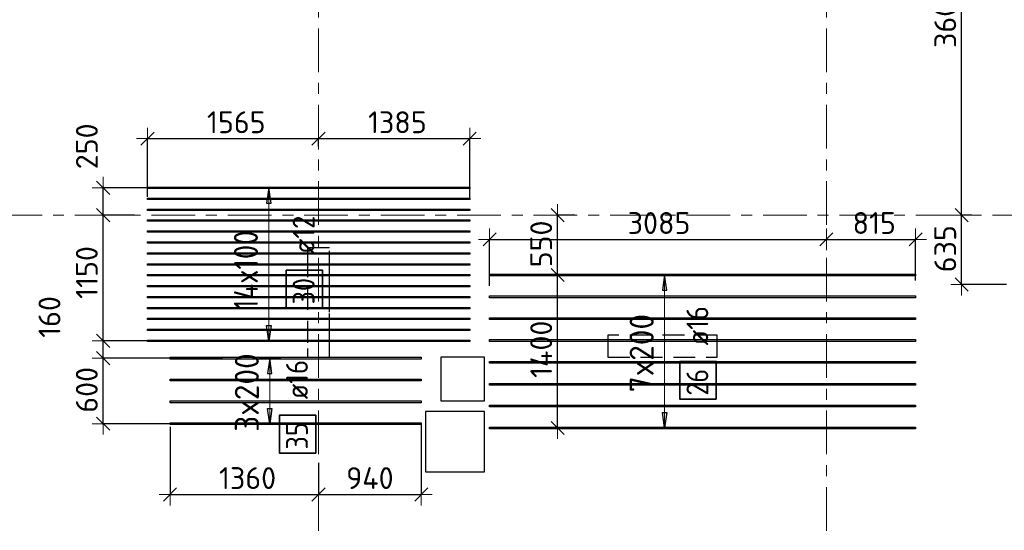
# Model space of a CAD drawing. Header units: metres. Extents: x -38 to 97, y -15 to 21.
# Tile 9 of 82: x 1.76 to 10.78, y 9.91 to 14.59. Entities that reach past the tile are written whole.
import ezdxf

# ---------------------------------------------------------------- set-up
doc = ezdxf.new("R2010")
doc.units = ezdxf.units.M
doc.header["$PDMODE"] = 65
for name, pattern in [('______11', [0.5, 0.4, -0.05, 0, -0.05]), ('______2', [0.27, 0.2, -0.07]), ('______5', [1.1, 0.8, -0.1, 0.1, -0.1])]:
    doc.linetypes.add(name, pattern=pattern)
for name, color, linetype, lineweight in [('XR$2$Осевая линия (1)', 7, '______5', 13), ('XR$3$Перекрытие (1)', 7, 'Continuous', 35), ('XR$3$Размерная линия (1)', 7, 'Continuous', 13)]:
    doc.layers.add(name, color=color, linetype=linetype, lineweight=lineweight)
doc.layers.add('XR$3$Арм.стержн.Доп. Арм верхн.зоны Х', color=7, linetype='Continuous', lineweight=35, true_color=0x8c8cff)
doc.layers.add('XR$5$Стена_ бетон несущ.', color=7, linetype='Continuous', lineweight=70, true_color=0xb4b496)
doc.styles.add('ISOCPEUR', font='txt')
doc.dimstyles.new('DIMSTYLE_3', dxfattribs={"dimtxt": 0.2, "dimasz": 0.2, "dimexe": 0, "dimexo": 0, "dimgap": 0.1, "dimtad": 2, "dimdec": 0, "dimlfac": 1000, "dimrnd": 5, "dimzin": 12, "dimdsep": 46, "dimtxsty": 'ISOCPEUR', "dimblk1": 'ALL_ML_STRICH', "dimblk2": 'ALL_ML_STRICH', "dimsah": 1, "dimcen": 0, "dimclrd": 7, "dimclre": 256, "dimclrt": 7, "dimadec": 0, "dimazin": 0, "dimtfac": 1, "dimtdec": 0, "dimtix": 1, "dimtmove": 2, "dimatfit": 3, "dimfxl": 0, "dimtzin": 0, "dimlwd": 0, "dimlwe": -3, "dimarcsym": 0})
doc.dimstyles.new('DIMSTYLE_6', dxfattribs={"dimtxt": 0.2, "dimasz": 0.2, "dimexe": 0, "dimexo": 0, "dimgap": 0.1, "dimtad": 2, "dimdec": 0, "dimlfac": 1000, "dimrnd": 5, "dimzin": 12, "dimdsep": 46, "dimtxsty": 'ISOCPEUR', "dimblk1": 'ALL_ML_STRICH', "dimblk2": 'ALL_ML_STRICH', "dimsah": 1, "dimcen": 0, "dimclrd": 7, "dimclre": 256, "dimclrt": 7, "dimadec": 0, "dimazin": 0, "dimtfac": 1, "dimtdec": 0, "dimtix": 1, "dimtmove": 2, "dimatfit": 3, "dimfxl": 0, "dimtvp": 1.2, "dimtzin": 0, "dimlwd": 0, "dimlwe": -3, "dimarcsym": 0})

# ---------------------------------------------------------------- blocks, each defined once
blk = doc.blocks.new('ALL_ML_STRICH')
at = {"color": 0, "linetype": 'ByBlock', "lineweight": -2}
for p, q in [((0, -0.5), (0, 0.5)), ((-1, 0), (0.5, 0)), ((-0.3, -0.3), (0.3, 0.3))]:
    blk.add_line(p, q, dxfattribs=at)
blk = doc.blocks.new('*D52')
at = {"layer": 'DEFPOINTS', "color": 7, "linetype": 'Continuous', "lineweight": 13, "transparency": 33554687}
for p in [(2.9352, 13.5001), (4.5, 13.4079), (2.9352, 12.9473)]:
    blk.add_point(p, dxfattribs=at)
at = {"layer": 'XR$3$Размерная линия (1)', "color": 9, "linetype": 'Continuous', "lineweight": -2, "true_color": 0xc7c7c7, "transparency": 33554687}
for p, q in [((2.9352, 12.9673), (2.9352, 13.5001)), ((4.5, 13.4279), (4.5, 13.5001))]:
    blk.add_line(p, q, dxfattribs=at)
at = {"layer": 'XR$3$Размерная линия (1)', "color": 7, "linetype": 'Continuous', "lineweight": -2, "transparency": 33554687}
blk.add_line((2.9352, 13.5001), (4.5, 13.5001), dxfattribs=at)
at = {"layer": 'XR$3$Размерная линия (1)', "color": 7, "linetype": 'Continuous', "lineweight": 13, "transparency": 33554687, "xscale": 0.2, "yscale": 0.2, "zscale": 0.2, "rotation": 180}
blk.add_blockref('ALL_ML_STRICH', (2.9352, 13.5001), dxfattribs=at)
at = {"layer": 'XR$3$Размерная линия (1)', "color": 7, "linetype": 'Continuous', "lineweight": 13, "transparency": 33554687, "xscale": 0.2, "yscale": 0.2, "zscale": 0.2}
blk.add_blockref('ALL_ML_STRICH', (4.5, 13.5001), dxfattribs=at)
at = {"layer": 'XR$3$Размерная линия (1)', "color": 7, "linetype": 'Continuous', "lineweight": 13, "transparency": 33554687, "insert": (3.7476, 13.6501), "char_height": 0.2, "width": 0.8, "attachment_point": 5, "style": 'ISOCPEUR'}
blk.add_mtext('\\A1;{1565}', dxfattribs=at)
blk = doc.blocks.new('*D53')
at = {"layer": 'DEFPOINTS', "color": 7, "linetype": 'Continuous', "lineweight": 13, "transparency": 33554687}
for p in [(4.5, 13.5001), (4.5, 13.4079), (5.8852, 12.9213)]:
    blk.add_point(p, dxfattribs=at)
at = {"layer": 'XR$3$Размерная линия (1)', "color": 9, "linetype": 'Continuous', "lineweight": -2, "true_color": 0xc7c7c7, "transparency": 33554687}
for p, q in [((4.5, 13.4279), (4.5, 13.5001)), ((5.8852, 12.9413), (5.8852, 13.5001))]:
    blk.add_line(p, q, dxfattribs=at)
at = {"layer": 'XR$3$Размерная линия (1)', "color": 7, "linetype": 'Continuous', "lineweight": -2, "transparency": 33554687}
blk.add_line((4.5, 13.5001), (5.8852, 13.5001), dxfattribs=at)
at = {"layer": 'XR$3$Размерная линия (1)', "color": 7, "linetype": 'Continuous', "lineweight": 13, "transparency": 33554687, "xscale": 0.2, "yscale": 0.2, "zscale": 0.2, "rotation": 180}
blk.add_blockref('ALL_ML_STRICH', (4.5, 13.5001), dxfattribs=at)
at = {"layer": 'XR$3$Размерная линия (1)', "color": 7, "linetype": 'Continuous', "lineweight": 13, "transparency": 33554687, "xscale": 0.2, "yscale": 0.2, "zscale": 0.2}
blk.add_blockref('ALL_ML_STRICH', (5.8852, 13.5001), dxfattribs=at)
at = {"layer": 'XR$3$Размерная линия (1)', "color": 7, "linetype": 'Continuous', "lineweight": 13, "transparency": 33554687, "insert": (5.2226, 13.6501), "char_height": 0.2, "width": 0.8, "attachment_point": 5, "style": 'ISOCPEUR'}
blk.add_mtext('\\A1;{1385}', dxfattribs=at)
blk = doc.blocks.new('*D54')
at = {"layer": 'DEFPOINTS', "color": 7, "linetype": 'Continuous', "lineweight": 13, "transparency": 33554687}
for p in [(6.0667, 12.5776), (9.15, 12.5614), (6.0667, 12.1316)]:
    blk.add_point(p, dxfattribs=at)
at = {"layer": 'XR$3$Размерная линия (1)', "color": 9, "linetype": 'Continuous', "lineweight": -2, "true_color": 0xc7c7c7, "transparency": 33554687}
for p, q in [((6.0667, 12.1516), (6.0667, 12.5776)), ((9.15, 12.5776), (9.15, 12.5776))]:
    blk.add_line(p, q, dxfattribs=at)
at = {"layer": 'XR$3$Размерная линия (1)', "color": 7, "linetype": 'Continuous', "lineweight": -2, "transparency": 33554687}
blk.add_line((6.0667, 12.5776), (9.15, 12.5776), dxfattribs=at)
at = {"layer": 'XR$3$Размерная линия (1)', "color": 7, "linetype": 'Continuous', "lineweight": 13, "transparency": 33554687, "xscale": 0.2, "yscale": 0.2, "zscale": 0.2, "rotation": 180}
blk.add_blockref('ALL_ML_STRICH', (6.0667, 12.5776), dxfattribs=at)
at = {"layer": 'XR$3$Размерная линия (1)', "color": 7, "linetype": 'Continuous', "lineweight": 13, "transparency": 33554687, "xscale": 0.2, "yscale": 0.2, "zscale": 0.2}
blk.add_blockref('ALL_ML_STRICH', (9.15, 12.5776), dxfattribs=at)
at = {"layer": 'XR$3$Размерная линия (1)', "color": 7, "linetype": 'Continuous', "lineweight": 13, "transparency": 33554687, "insert": (7.6183, 12.7276), "char_height": 0.2, "width": 0.8, "attachment_point": 5, "style": 'ISOCPEUR'}
blk.add_mtext('\\A1;{3085}', dxfattribs=at)
blk = doc.blocks.new('*D55')
at = {"layer": 'DEFPOINTS', "color": 7, "linetype": 'Continuous', "lineweight": 13, "transparency": 33554687}
for p in [(9.15, 12.5776), (9.15, 12.5614), (9.9667, 12.1803)]:
    blk.add_point(p, dxfattribs=at)
at = {"layer": 'XR$3$Размерная линия (1)', "color": 9, "linetype": 'Continuous', "lineweight": -2, "true_color": 0xc7c7c7, "transparency": 33554687}
for p, q in [((9.15, 12.5776), (9.15, 12.5776)), ((9.9667, 12.2003), (9.9667, 12.5776))]:
    blk.add_line(p, q, dxfattribs=at)
at = {"layer": 'XR$3$Размерная линия (1)', "color": 7, "linetype": 'Continuous', "lineweight": -2, "transparency": 33554687}
blk.add_line((9.15, 12.5776), (9.9667, 12.5776), dxfattribs=at)
at = {"layer": 'XR$3$Размерная линия (1)', "color": 7, "linetype": 'Continuous', "lineweight": 13, "transparency": 33554687, "xscale": 0.2, "yscale": 0.2, "zscale": 0.2, "rotation": 180}
blk.add_blockref('ALL_ML_STRICH', (9.15, 12.5776), dxfattribs=at)
at = {"layer": 'XR$3$Размерная линия (1)', "color": 7, "linetype": 'Continuous', "lineweight": 13, "transparency": 33554687, "xscale": 0.2, "yscale": 0.2, "zscale": 0.2}
blk.add_blockref('ALL_ML_STRICH', (9.9667, 12.5776), dxfattribs=at)
at = {"layer": 'XR$3$Размерная линия (1)', "color": 7, "linetype": 'Continuous', "lineweight": 13, "transparency": 33554687, "insert": (9.5883, 12.7276), "char_height": 0.2, "width": 0.6, "attachment_point": 5, "style": 'ISOCPEUR'}
blk.add_mtext('\\A1;{815}', dxfattribs=at)
blk = doc.blocks.new('*D56')
at = {"layer": 'DEFPOINTS', "color": 7, "linetype": 'Continuous', "lineweight": 13, "transparency": 33554687}
for p in [(6.7543, 12.2519), (6.6893, 10.8519), (6.8049, 10.8519)]:
    blk.add_point(p, dxfattribs=at)
at = {"layer": 'XR$3$Размерная линия (1)', "color": 9, "linetype": 'Continuous', "lineweight": -2, "true_color": 0xc7c7c7, "transparency": 33554687}
for p, q in [((6.7343, 12.2519), (6.6893, 12.2519)), ((6.7849, 10.8519), (6.6893, 10.8519))]:
    blk.add_line(p, q, dxfattribs=at)
at = {"layer": 'XR$3$Размерная линия (1)', "color": 7, "linetype": 'Continuous', "lineweight": -2, "transparency": 33554687}
blk.add_line((6.6893, 10.8519), (6.6893, 12.2519), dxfattribs=at)
at = {"layer": 'XR$3$Размерная линия (1)', "color": 7, "linetype": 'Continuous', "lineweight": 13, "transparency": 33554687, "xscale": 0.2, "yscale": 0.2, "zscale": 0.2}
for p, rotation in [((6.6893, 12.2519), 90), ((6.6893, 10.8519), 270)]:
    blk.add_blockref('ALL_ML_STRICH', p, dxfattribs=dict(at, rotation=rotation))
at = {"layer": 'XR$3$Размерная линия (1)', "color": 7, "linetype": 'Continuous', "lineweight": 13, "transparency": 33554687, "insert": (6.5393, 11.5719), "char_height": 0.2, "width": 0.8, "attachment_point": 5, "rotation": 90, "style": 'ISOCPEUR'}
blk.add_mtext('\\A1;{1400}', dxfattribs=at)
blk = doc.blocks.new('*D57')
at = {"layer": 'DEFPOINTS', "color": 7, "linetype": 'Continuous', "lineweight": 13, "transparency": 33554687}
for p in [(6.8683, 12.8), (6.6893, 12.2519), (6.7543, 12.2519)]:
    blk.add_point(p, dxfattribs=at)
at = {"layer": 'XR$3$Размерная линия (1)', "color": 9, "linetype": 'Continuous', "lineweight": -2, "true_color": 0xc7c7c7, "transparency": 33554687}
for p, q in [((6.8483, 12.8), (6.6893, 12.8)), ((6.7343, 12.2519), (6.6893, 12.2519))]:
    blk.add_line(p, q, dxfattribs=at)
at = {"layer": 'XR$3$Размерная линия (1)', "color": 7, "linetype": 'Continuous', "lineweight": -2, "transparency": 33554687}
blk.add_line((6.6893, 12.2519), (6.6893, 12.8), dxfattribs=at)
at = {"layer": 'XR$3$Размерная линия (1)', "color": 7, "linetype": 'Continuous', "lineweight": 13, "transparency": 33554687, "xscale": 0.2, "yscale": 0.2, "zscale": 0.2}
for p, rotation in [((6.6893, 12.8), 90), ((6.6893, 12.2519), 270)]:
    blk.add_blockref('ALL_ML_STRICH', p, dxfattribs=dict(at, rotation=rotation))
at = {"layer": 'XR$3$Размерная линия (1)', "color": 7, "linetype": 'Continuous', "lineweight": 13, "transparency": 33554687, "insert": (6.5393, 12.536), "char_height": 0.2, "width": 0.6, "attachment_point": 5, "rotation": 90, "style": 'ISOCPEUR'}
blk.add_mtext('\\A1;{550}', dxfattribs=at)
blk = doc.blocks.new('*D58')
at = {"layer": 'DEFPOINTS', "color": 7, "linetype": 'Continuous', "lineweight": 13, "transparency": 33554687}
for p in [(3.1416, 10.8815), (4.5, 10.5527), (3.1416, 10.2423)]:
    blk.add_point(p, dxfattribs=at)
at = {"layer": 'XR$3$Размерная линия (1)', "color": 9, "linetype": 'Continuous', "lineweight": -2, "true_color": 0xc7c7c7, "transparency": 33554687}
for p, q in [((3.1416, 10.8615), (3.1416, 10.2423)), ((4.5, 10.5327), (4.5, 10.2423))]:
    blk.add_line(p, q, dxfattribs=at)
at = {"layer": 'XR$3$Размерная линия (1)', "color": 7, "linetype": 'Continuous', "lineweight": -2, "transparency": 33554687}
blk.add_line((3.1416, 10.2423), (4.5, 10.2423), dxfattribs=at)
at = {"layer": 'XR$3$Размерная линия (1)', "color": 7, "linetype": 'Continuous', "lineweight": 13, "transparency": 33554687, "xscale": 0.2, "yscale": 0.2, "zscale": 0.2, "rotation": 180}
blk.add_blockref('ALL_ML_STRICH', (3.1416, 10.2423), dxfattribs=at)
at = {"layer": 'XR$3$Размерная линия (1)', "color": 7, "linetype": 'Continuous', "lineweight": 13, "transparency": 33554687, "xscale": 0.2, "yscale": 0.2, "zscale": 0.2}
blk.add_blockref('ALL_ML_STRICH', (4.5, 10.2423), dxfattribs=at)
at = {"layer": 'XR$3$Размерная линия (1)', "color": 7, "linetype": 'Continuous', "lineweight": 13, "transparency": 33554687, "insert": (3.8508, 10.3923), "char_height": 0.2, "width": 0.8, "attachment_point": 5, "style": 'ISOCPEUR'}
blk.add_mtext('\\A1;{1360}', dxfattribs=at)
blk = doc.blocks.new('*D59')
at = {"layer": 'DEFPOINTS', "color": 7, "linetype": 'Continuous', "lineweight": 13, "transparency": 33554687}
for p in [(5.4416, 10.8995), (4.5, 10.5527), (4.5, 10.2423)]:
    blk.add_point(p, dxfattribs=at)
at = {"layer": 'XR$3$Размерная линия (1)', "color": 9, "linetype": 'Continuous', "lineweight": -2, "true_color": 0xc7c7c7, "transparency": 33554687}
for p, q in [((5.4416, 10.8795), (5.4416, 10.2423)), ((4.5, 10.5327), (4.5, 10.2423))]:
    blk.add_line(p, q, dxfattribs=at)
at = {"layer": 'XR$3$Размерная линия (1)', "color": 7, "linetype": 'Continuous', "lineweight": -2, "transparency": 33554687}
blk.add_line((4.5, 10.2423), (5.4416, 10.2423), dxfattribs=at)
at = {"layer": 'XR$3$Размерная линия (1)', "color": 7, "linetype": 'Continuous', "lineweight": 13, "transparency": 33554687, "xscale": 0.2, "yscale": 0.2, "zscale": 0.2, "rotation": 180}
blk.add_blockref('ALL_ML_STRICH', (4.5, 10.2423), dxfattribs=at)
at = {"layer": 'XR$3$Размерная линия (1)', "color": 7, "linetype": 'Continuous', "lineweight": 13, "transparency": 33554687, "xscale": 0.2, "yscale": 0.2, "zscale": 0.2}
blk.add_blockref('ALL_ML_STRICH', (5.4416, 10.2423), dxfattribs=at)
at = {"layer": 'XR$3$Размерная линия (1)', "color": 7, "linetype": 'Continuous', "lineweight": 13, "transparency": 33554687, "insert": (4.9708, 10.3923), "char_height": 0.2, "width": 0.6, "attachment_point": 5, "style": 'ISOCPEUR'}
blk.add_mtext('\\A1;{940}', dxfattribs=at)
blk = doc.blocks.new('*D60')
at = {"layer": 'DEFPOINTS', "color": 7, "linetype": 'Continuous', "lineweight": 13, "transparency": 33554687}
for p in [(3.6406, 11.4905), (2.5291, 10.8905), (3.6277, 10.8905)]:
    blk.add_point(p, dxfattribs=at)
at = {"layer": 'XR$3$Размерная линия (1)', "color": 9, "linetype": 'Continuous', "lineweight": -2, "true_color": 0xc7c7c7, "transparency": 33554687}
for p, q in [((3.6206, 11.4905), (2.5291, 11.4905)), ((3.6077, 10.8905), (2.5291, 10.8905))]:
    blk.add_line(p, q, dxfattribs=at)
at = {"layer": 'XR$3$Размерная линия (1)', "color": 7, "linetype": 'Continuous', "lineweight": -2, "transparency": 33554687}
blk.add_line((2.5291, 10.8905), (2.5291, 11.4905), dxfattribs=at)
at = {"layer": 'XR$3$Размерная линия (1)', "color": 7, "linetype": 'Continuous', "lineweight": 13, "transparency": 33554687, "xscale": 0.2, "yscale": 0.2, "zscale": 0.2}
for p, rotation in [((2.5291, 11.4905), 90), ((2.5291, 10.8905), 270)]:
    blk.add_blockref('ALL_ML_STRICH', p, dxfattribs=dict(at, rotation=rotation))
at = {"layer": 'XR$3$Размерная линия (1)', "color": 7, "linetype": 'Continuous', "lineweight": 13, "transparency": 33554687, "insert": (2.3791, 11.2005), "char_height": 0.2, "width": 0.6, "attachment_point": 5, "rotation": 90, "style": 'ISOCPEUR'}
blk.add_mtext('\\A1;{600}', dxfattribs=at)
blk = doc.blocks.new('*D61')
at = {"layer": 'DEFPOINTS', "color": 7, "linetype": 'Continuous', "lineweight": 13, "transparency": 33554687}
for p in [(3.0697, 11.6493), (2.5291, 11.4905), (3.6406, 11.4905)]:
    blk.add_point(p, dxfattribs=at)
at = {"layer": 'XR$3$Размерная линия (1)', "color": 9, "linetype": 'Continuous', "lineweight": -2, "true_color": 0xc7c7c7, "transparency": 33554687}
for p, q in [((3.0497, 11.6493), (2.5291, 11.6493)), ((3.6206, 11.4905), (2.5291, 11.4905))]:
    blk.add_line(p, q, dxfattribs=at)
at = {"layer": 'XR$3$Размерная линия (1)', "color": 7, "linetype": 'Continuous', "lineweight": -2, "transparency": 33554687}
blk.add_line((2.5291, 11.4905), (2.5291, 11.6493), dxfattribs=at)
at = {"layer": 'XR$3$Размерная линия (1)', "color": 7, "linetype": 'Continuous', "lineweight": 13, "transparency": 33554687, "xscale": 0.2, "yscale": 0.2, "zscale": 0.2}
for p, rotation in [((2.5291, 11.6493), 90), ((2.5291, 11.4905), 270)]:
    blk.add_blockref('ALL_ML_STRICH', p, dxfattribs=dict(at, rotation=rotation))
at = {"layer": 'XR$3$Размерная линия (1)', "color": 7, "linetype": 'Continuous', "lineweight": 13, "transparency": 33554687, "insert": (2.0371, 11.8676), "char_height": 0.2, "width": 0.6, "attachment_point": 5, "rotation": 90, "style": 'ISOCPEUR'}
blk.add_mtext('\\A1;{160}', dxfattribs=at)
blk = doc.blocks.new('*D62')
at = {"layer": 'DEFPOINTS', "color": 7, "linetype": 'Continuous', "lineweight": 13, "transparency": 33554687}
for p in [(2.8361, 12.8), (2.5291, 11.6493), (3.0697, 11.6493)]:
    blk.add_point(p, dxfattribs=at)
at = {"layer": 'XR$3$Размерная линия (1)', "color": 9, "linetype": 'Continuous', "lineweight": -2, "true_color": 0xc7c7c7, "transparency": 33554687}
for p, q in [((2.8161, 12.8), (2.5291, 12.8)), ((3.0497, 11.6493), (2.5291, 11.6493))]:
    blk.add_line(p, q, dxfattribs=at)
at = {"layer": 'XR$3$Размерная линия (1)', "color": 7, "linetype": 'Continuous', "lineweight": -2, "transparency": 33554687}
blk.add_line((2.5291, 11.6493), (2.5291, 12.8), dxfattribs=at)
at = {"layer": 'XR$3$Размерная линия (1)', "color": 7, "linetype": 'Continuous', "lineweight": 13, "transparency": 33554687, "xscale": 0.2, "yscale": 0.2, "zscale": 0.2}
for p, rotation in [((2.5291, 12.8), 90), ((2.5291, 11.6493), 270)]:
    blk.add_blockref('ALL_ML_STRICH', p, dxfattribs=dict(at, rotation=rotation))
at = {"layer": 'XR$3$Размерная линия (1)', "color": 7, "linetype": 'Continuous', "lineweight": 13, "transparency": 33554687, "insert": (2.3791, 12.2747), "char_height": 0.2, "width": 0.8, "attachment_point": 5, "rotation": 90, "style": 'ISOCPEUR'}
blk.add_mtext('\\A1;{1150}', dxfattribs=at)
blk = doc.blocks.new('*D63')
at = {"layer": 'DEFPOINTS', "color": 7, "linetype": 'Continuous', "lineweight": 13, "transparency": 33554687}
for p in [(3.0074, 13.0493), (2.5291, 12.8), (2.8361, 12.8)]:
    blk.add_point(p, dxfattribs=at)
at = {"layer": 'XR$3$Размерная линия (1)', "color": 9, "linetype": 'Continuous', "lineweight": -2, "true_color": 0xc7c7c7, "transparency": 33554687}
for p, q in [((2.9874, 13.0493), (2.5291, 13.0493)), ((2.8161, 12.8), (2.5291, 12.8))]:
    blk.add_line(p, q, dxfattribs=at)
at = {"layer": 'XR$3$Размерная линия (1)', "color": 7, "linetype": 'Continuous', "lineweight": -2, "transparency": 33554687}
blk.add_line((2.5291, 12.8), (2.5291, 13.0493), dxfattribs=at)
at = {"layer": 'XR$3$Размерная линия (1)', "color": 7, "linetype": 'Continuous', "lineweight": 13, "transparency": 33554687, "xscale": 0.2, "yscale": 0.2, "zscale": 0.2}
for p, rotation in [((2.5291, 13.0493), 90), ((2.5291, 12.8), 270)]:
    blk.add_blockref('ALL_ML_STRICH', p, dxfattribs=dict(at, rotation=rotation))
at = {"layer": 'XR$3$Размерная линия (1)', "color": 7, "linetype": 'Continuous', "lineweight": 13, "transparency": 33554687, "insert": (2.38, 13.4296), "char_height": 0.2, "width": 0.6, "attachment_point": 5, "rotation": 90, "style": 'ISOCPEUR'}
blk.add_mtext('\\A1;{250}', dxfattribs=at)
blk = doc.blocks.new('*D380')
at = {"layer": 'DEFPOINTS', "color": 7, "linetype": 'Continuous', "lineweight": 13, "transparency": 33554687}
for p in [(10.5033, 12.8), (10.3887, 12.165), (10.8182, 12.165)]:
    blk.add_point(p, dxfattribs=at)
at = {"layer": 'XR$3$Размерная линия (1)', "color": 9, "linetype": 'Continuous', "lineweight": -2, "true_color": 0xc7c7c7, "transparency": 33554687}
for p, q in [((10.4833, 12.8), (10.3887, 12.8)), ((10.7982, 12.165), (10.3887, 12.165))]:
    blk.add_line(p, q, dxfattribs=at)
at = {"layer": 'XR$3$Размерная линия (1)', "color": 7, "linetype": 'Continuous', "lineweight": -2, "transparency": 33554687}
blk.add_line((10.3887, 12.165), (10.3887, 12.8), dxfattribs=at)
at = {"layer": 'XR$3$Размерная линия (1)', "color": 7, "linetype": 'Continuous', "lineweight": 13, "transparency": 33554687, "xscale": 0.2, "yscale": 0.2, "zscale": 0.2}
for p, rotation in [((10.3887, 12.8), 90), ((10.3887, 12.165), 270)]:
    blk.add_blockref('ALL_ML_STRICH', p, dxfattribs=dict(at, rotation=rotation))
at = {"layer": 'XR$3$Размерная линия (1)', "color": 7, "linetype": 'Continuous', "lineweight": 13, "transparency": 33554687, "insert": (10.2387, 12.4925), "char_height": 0.2, "width": 0.6, "attachment_point": 5, "rotation": 90, "style": 'ISOCPEUR'}
blk.add_mtext('\\A1;{635}', dxfattribs=at)
blk = doc.blocks.new('*D381')
at = {"layer": 'DEFPOINTS', "color": 7, "linetype": 'Continuous', "lineweight": 13, "transparency": 33554687}
for p in [(10.6791, 16.4), (10.3887, 12.8), (10.5033, 12.8)]:
    blk.add_point(p, dxfattribs=at)
at = {"layer": 'XR$3$Размерная линия (1)', "color": 9, "linetype": 'Continuous', "lineweight": -2, "true_color": 0xc7c7c7, "transparency": 33554687}
for p, q in [((10.6591, 16.4), (10.3887, 16.4)), ((10.4833, 12.8), (10.3887, 12.8))]:
    blk.add_line(p, q, dxfattribs=at)
at = {"layer": 'XR$3$Размерная линия (1)', "color": 7, "linetype": 'Continuous', "lineweight": -2, "transparency": 33554687}
blk.add_line((10.3887, 12.8), (10.3887, 16.4), dxfattribs=at)
at = {"layer": 'XR$3$Размерная линия (1)', "color": 7, "linetype": 'Continuous', "lineweight": 13, "transparency": 33554687, "xscale": 0.2, "yscale": 0.2, "zscale": 0.2}
for p, rotation in [((10.3887, 16.4), 90), ((10.3887, 12.8), 270)]:
    blk.add_blockref('ALL_ML_STRICH', p, dxfattribs=dict(at, rotation=rotation))
at = {"layer": 'XR$3$Размерная линия (1)', "color": 7, "linetype": 'Continuous', "lineweight": 13, "transparency": 33554687, "insert": (10.2387, 14.61), "char_height": 0.2, "width": 0.8, "attachment_point": 5, "rotation": 90, "style": 'ISOCPEUR'}
blk.add_mtext('\\A1;{3600}', dxfattribs=at)

msp = doc.modelspace()

# ---------------------------------------------------------------- linework, layer by layer
at = {"layer": 'XR$2$Осевая линия (1)', "color": 253, "linetype": '______11', "lineweight": 13, "true_color": 0xa0a0a0, "transparency": 33554687}
for p, q in [((4.5, -3.39), (4.5, 19.78)), ((9.15, -3.39), (9.15, 19.78)), ((-2.63, 12.8), (62.6, 12.8))]:
    msp.add_line(p, q, dxfattribs=at)
at = {"layer": 'XR$3$Арм.стержн.Доп. Арм верхн.зоны Х', "color": 253, "linetype": 'Continuous', "lineweight": -3, "true_color": 0xa0a0a0, "transparency": 33554687}
for p, q in [((4.0458, 13.0493), (3.9458, 13.0493)), ((4.0458, 13.0493), (4.1458, 13.0493)), ((7.6692, 12.2519), (7.5692, 12.2519)), ((7.6692, 12.2519), (7.7692, 12.2519)), ((4.0458, 11.6493), (3.9458, 11.6493)), ((4.0458, 11.6493), (4.1458, 11.6493)), ((4.0542, 11.4905), (3.9542, 11.4905)), ((4.0542, 11.4905), (4.1542, 11.4905)), ((4.0542, 10.8905), (3.9542, 10.8905)), ((4.0542, 10.8905), (4.1542, 10.8905)), ((7.6692, 10.8519), (7.5692, 10.8519)), ((7.6692, 10.8519), (7.7692, 10.8519))]:
    msp.add_line(p, q, dxfattribs=at)
at = {"layer": 'XR$3$Арм.стержн.Доп. Арм верхн.зоны Х', "color": 7, "linetype": 'Continuous', "lineweight": 25, "transparency": 33554687}
for p, q in [((4.0458, 13.0493), (4.0258, 12.9093)), ((4.0658, 12.9093), (4.0458, 13.0493)), ((4.0258, 12.9093), (4.0658, 12.9093)), ((7.6692, 12.2519), (7.6492, 12.1119)), ((7.6892, 12.1119), (7.6692, 12.2519)), ((7.6492, 12.1119), (7.6892, 12.1119)), ((4.0458, 11.6493), (4.0258, 11.7893)), ((4.0258, 11.7893), (4.0658, 11.7893)), ((4.0658, 11.7893), (4.0458, 11.6493)), ((4.0542, 11.4905), (4.0342, 11.3505)), ((4.0742, 11.3505), (4.0542, 11.4905)), ((4.0342, 11.3505), (4.0742, 11.3505)), ((4.0542, 10.8905), (4.0342, 11.0305)), ((4.0342, 11.0305), (4.0742, 11.0305)), ((4.0742, 11.0305), (4.0542, 10.8905)), ((7.6692, 10.8519), (7.6492, 10.9919)), ((7.6492, 10.9919), (7.6892, 10.9919)), ((7.6892, 10.9919), (7.6692, 10.8519))]:
    msp.add_line(p, q, dxfattribs=at)
at = {"layer": 'XR$3$Арм.стержн.Доп. Арм верхн.зоны Х', "color": 7, "linetype": 'Continuous', "lineweight": 13, "transparency": 33554687}
for p, q in [((4.0458, 13.0493), (4.0458, 13.0493)), ((4.0458, 11.6493), (4.0458, 13.0493)), ((7.6692, 12.2519), (7.6692, 12.2519)), ((7.6692, 10.8519), (7.6692, 12.2519)), ((4.0458, 11.6493), (4.0458, 11.6493)), ((4.0542, 11.4905), (4.0542, 11.4905)), ((4.0542, 10.8905), (4.0542, 11.4905)), ((4.0542, 10.8905), (4.0542, 10.8905)), ((7.6692, 10.8519), (7.6692, 10.8519))]:
    msp.add_line(p, q, dxfattribs=at)
at = {"layer": 'XR$3$Арм.стержн.Доп. Арм верхн.зоны Х', "color": 34, "linetype": 'Continuous', "lineweight": 25, "transparency": 33554687}
for points in [[(2.9352, 13.0553), (5.8852, 13.0553), (5.8852, 13.0433), (2.9352, 13.0433), (2.9352, 13.0553)], [(2.9352, 12.9553), (5.8852, 12.9553), (5.8852, 12.9433), (2.9352, 12.9433), (2.9352, 12.9553)], [(2.9352, 12.8553), (5.8852, 12.8553), (5.8852, 12.8433), (2.9352, 12.8433), (2.9352, 12.8553)], [(2.9352, 12.7553), (5.8852, 12.7553), (5.8852, 12.7433), (2.9352, 12.7433), (2.9352, 12.7553)], [(2.9352, 12.6553), (5.8852, 12.6553), (5.8852, 12.6433), (2.9352, 12.6433), (2.9352, 12.6553)], [(2.9352, 12.5553), (5.8852, 12.5553), (5.8852, 12.5433), (2.9352, 12.5433), (2.9352, 12.5553)], [(2.9352, 12.4553), (5.8852, 12.4553), (5.8852, 12.4433), (2.9352, 12.4433), (2.9352, 12.4553)], [(2.9352, 12.3553), (5.8852, 12.3553), (5.8852, 12.3433), (2.9352, 12.3433), (2.9352, 12.3553)], [(2.9352, 12.2553), (5.8852, 12.2553), (5.8852, 12.2433), (2.9352, 12.2433), (2.9352, 12.2553)], [(2.9352, 12.1553), (5.8852, 12.1553), (5.8852, 12.1433), (2.9352, 12.1433), (2.9352, 12.1553)], [(2.9352, 12.0553), (5.8852, 12.0553), (5.8852, 12.0433), (2.9352, 12.0433), (2.9352, 12.0553)], [(2.9352, 11.9553), (5.8852, 11.9553), (5.8852, 11.9433), (2.9352, 11.9433), (2.9352, 11.9553)], [(2.9352, 11.8553), (5.8852, 11.8553), (5.8852, 11.8433), (2.9352, 11.8433), (2.9352, 11.8553)], [(2.9352, 11.7553), (5.8852, 11.7553), (5.8852, 11.7433), (2.9352, 11.7433), (2.9352, 11.7553)], [(2.9352, 11.6553), (5.8852, 11.6553), (5.8852, 11.6433), (2.9352, 11.6433), (2.9352, 11.6553)]]:
    msp.add_lwpolyline(points, dxfattribs=at)
at = {"layer": 'XR$3$Арм.стержн.Доп. Арм верхн.зоны Х', "color": 7, "linetype": 'Continuous', "lineweight": 35, "transparency": 33554687}
for points in [[(4.5378, 11.9491), (4.5378, 12.2957), (4.2045, 12.2957), (4.2045, 11.9491), (4.5378, 11.9491)], [(8.1426, 11.114), (8.1426, 11.4607), (7.8093, 11.4607), (7.8093, 11.114), (8.1426, 11.114)], [(4.4765, 10.6207), (4.4765, 10.9674), (4.1432, 10.9674), (4.1432, 10.6207), (4.4765, 10.6207)]]:
    msp.add_lwpolyline(points, dxfattribs=at)
at = {"layer": 'XR$3$Арм.стержн.Доп. Арм верхн.зоны Х', "color": 7, "linetype": 'Continuous', "lineweight": 25, "transparency": 33554687}
for points in [[(9.9667, 12.2439), (6.0667, 12.2439), (6.0667, 12.2599), (9.9667, 12.2599), (9.9667, 12.2439)], [(9.9667, 12.0439), (6.0667, 12.0439), (6.0667, 12.0599), (9.9667, 12.0599), (9.9667, 12.0439)], [(9.9667, 11.8439), (6.0667, 11.8439), (6.0667, 11.8599), (9.9667, 11.8599), (9.9667, 11.8439)], [(9.9667, 11.6439), (6.0667, 11.6439), (6.0667, 11.6599), (9.9667, 11.6599), (9.9667, 11.6439)], [(5.4416, 11.4825), (3.1416, 11.4825), (3.1416, 11.4985), (5.4416, 11.4985), (5.4416, 11.4825)], [(9.9667, 11.4439), (6.0667, 11.4439), (6.0667, 11.4599), (9.9667, 11.4599), (9.9667, 11.4439)], [(5.4416, 11.2825), (3.1416, 11.2825), (3.1416, 11.2985), (5.4416, 11.2985), (5.4416, 11.2825)], [(9.9667, 11.2439), (6.0667, 11.2439), (6.0667, 11.2599), (9.9667, 11.2599), (9.9667, 11.2439)], [(5.4416, 11.0825), (3.1416, 11.0825), (3.1416, 11.0985), (5.4416, 11.0985), (5.4416, 11.0825)], [(9.9667, 11.0439), (6.0667, 11.0439), (6.0667, 11.0599), (9.9667, 11.0599), (9.9667, 11.0439)], [(5.4416, 10.8825), (3.1416, 10.8825), (3.1416, 10.8985), (5.4416, 10.8985), (5.4416, 10.8825)], [(9.9667, 10.8439), (6.0667, 10.8439), (6.0667, 10.8599), (9.9667, 10.8599), (9.9667, 10.8439)]]:
    msp.add_lwpolyline(points, dxfattribs=at)
at = {"layer": 'XR$3$Перекрытие (1)', "color": 7, "linetype": 'Continuous', "lineweight": 25, "transparency": 33554687}
for p, q in [((5.6203, 11.5002), (5.6203, 11.1002)), ((6.0203, 11.5002), (5.6203, 11.5002)), ((6.0203, 11.1002), (6.0203, 11.5002)), ((5.6203, 11.1002), (6.0203, 11.1002)), ((5.4806, 11.0006), (5.4806, 10.4506)), ((6.0206, 11.0006), (5.4806, 11.0006)), ((6.0206, 10.4506), (6.0206, 11.0006)), ((5.4806, 10.4506), (6.0206, 10.4506))]:
    msp.add_line(p, q, dxfattribs=at)
at = {"layer": 'XR$5$Стена_ бетон несущ.', "color": 253, "linetype": '______2', "lineweight": -3, "true_color": 0xa0a0a0, "transparency": 33554687}
for p, q in [((4.6, 12.5), (4.4, 12.5)), ((4.4, 12.5), (4.4, 12.4319)), ((4.6, 12.2716), (4.6, 12.5)), ((4.4, 12.4319), (4.4, 11.58)), ((4.6, 12.1916), (4.6, 12.2716)), ((4.6, 11.9916), (4.6, 12.1916)), ((4.6, 11.9116), (4.6, 11.9916)), ((4.6, 11.7), (4.6, 11.9116)), ((4.6, 11.5), (4.6, 11.7)), ((8.1499, 11.7), (7.1499, 11.7)), ((7.1499, 11.7), (7.1499, 11.5)), ((8.1499, 11.5), (8.1499, 11.7)), ((4.4, 11.58), (4.4, 11.5)), ((4.4, 11.5), (4.6, 11.5)), ((7.1499, 11.5), (8.1499, 11.5))]:
    msp.add_line(p, q, dxfattribs=at)

# ---------------------------------------------------------------- texts
at = {"layer": 'XR$3$Арм.стержн.Доп. Арм верхн.зоны Х', "color": 7, "linetype": 'Continuous', "lineweight": 13, "transparency": 33554687, "char_height": 0.22, "attachment_point": 7, "rotation": 90, "style": 'ISOCPEUR'}
for s, insert, width in [('\\W0.87;14x100', (3.9458, 11.9313), 0.952835), ('\\W0.95;7x200', (7.5692, 11.1779), 0.873359), ('\\W0.95;3x200', (3.9542, 10.8165), 0.873359)]:
    msp.add_mtext(s, dxfattribs=dict(at, insert=insert, width=width))
at = {"layer": 'XR$3$Арм.стержн.Доп. Арм верхн.зоны Х', "color": 7, "linetype": 'Continuous', "lineweight": 25, "transparency": 33554687, "char_height": 0.2, "attachment_point": 7, "rotation": 90, "style": 'ISOCPEUR'}
for s, insert, width in [('\\W0.89; ø12 ', (4.4645, 12.3291), 0.749105), ('\\W0.87;30', (4.4645, 11.9824), 0.367208), ('\\W0.89; ø16 ', (8.0693, 11.494), 0.749105), ('\\W0.89; ø16 ', (4.4032, 11.0007), 0.749105), ('\\W0.87;26', (8.0693, 11.1474), 0.367208), ('\\W0.87;35', (4.4032, 10.654), 0.367208)]:
    msp.add_mtext(s, dxfattribs=dict(at, insert=insert, width=width))

# ---------------------------------------------------------------- dimensions: what is measured, and where the dimension line sits
at = {"layer": 'XR$3$Размерная линия (1)', "color": 7, "linetype": 'Continuous', "lineweight": 13, "transparency": 33554687}
for base, p1, p2, dimstyle, picture, middle in [((10.3887, 16.4), (10.4833, 12.8), (10.6591, 16.4), 'DIMSTYLE_3', '*D381', (10.2387, 14.61)), ((2.5291, 13.0493), (2.8161, 12.8), (2.9874, 13.0493), 'DIMSTYLE_6', '*D63', (2.38, 13.4296)), ((2.5291, 12.8), (3.0497, 11.6493), (2.8161, 12.8), 'DIMSTYLE_3', '*D62', (2.3791, 12.2747)), ((6.6893, 12.8), (6.7343, 12.2519), (6.8483, 12.8), 'DIMSTYLE_6', '*D57', (6.5393, 12.536)), ((10.3887, 12.8), (10.7982, 12.165), (10.4833, 12.8), 'DIMSTYLE_3', '*D380', (10.2387, 12.4925)), ((6.6893, 12.2519), (6.7849, 10.8519), (6.7343, 12.2519), 'DIMSTYLE_3', '*D56', (6.5393, 11.5719)), ((2.5291, 11.6493), (3.6206, 11.4905), (3.0497, 11.6493), 'DIMSTYLE_6', '*D61', (2.0371, 11.8676)), ((2.5291, 11.4905), (3.6077, 10.8905), (3.6206, 11.4905), 'DIMSTYLE_3', '*D60', (2.3791, 11.2005))]:
    dim = msp.add_linear_dim(base=base, p1=p1, p2=p2, angle=90, dimstyle=dimstyle, override={"dimpost": '<>', "dimclrd": 7, "dimclre": 9, "dimclrt": 7, "dimlwd": 0, "dimlwe": 65533}, dxfattribs=at)
    dim.commit()
    dim.dimension.update_dxf_attribs({"geometry": picture, "text_midpoint": middle, "dimtype": 160})
for base, p1, p2, picture, middle in [((4.5, 13.5001), (2.9352, 12.9673), (4.5, 13.4279), '*D52', (3.7476, 13.6501)), ((5.8852, 13.5001), (4.5, 13.4279), (5.8852, 12.9413), '*D53', (5.2226, 13.6501)), ((9.15, 12.5776), (6.0667, 12.1516), (9.15, 12.5776), '*D54', (7.6183, 12.7276)), ((9.9667, 12.5776), (9.15, 12.5776), (9.9667, 12.2003), '*D55', (9.5883, 12.7276)), ((4.5, 10.2423), (3.1416, 10.8615), (4.5, 10.5327), '*D58', (3.8508, 10.3923)), ((5.4416, 10.2423), (4.5, 10.5327), (5.4416, 10.8795), '*D59', (4.9708, 10.3923))]:
    dim = msp.add_linear_dim(base=base, p1=p1, p2=p2, dimstyle='DIMSTYLE_3', override={"dimpost": '<>', "dimclrd": 7, "dimclre": 9, "dimclrt": 7, "dimlwd": 0, "dimlwe": 65533}, dxfattribs=at)
    dim.commit()
    dim.dimension.update_dxf_attribs({"geometry": picture, "text_midpoint": middle, "dimtype": 160})

doc.saveas('drawing.dxf')
